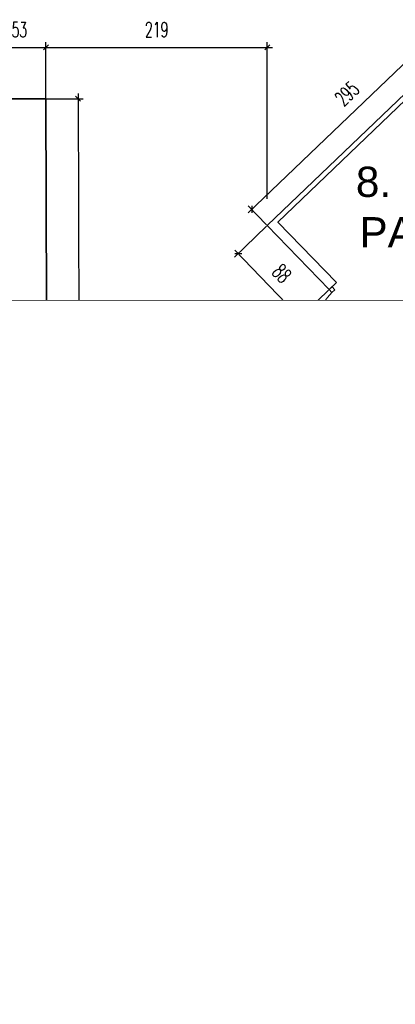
# Model space of a CAD drawing. Header units: millimetres. Extents: x 19887 to 192597, y -14203 to 39042.
# Tile 184 of 256: x 54046 to 54866, y -5918 to -3774. Entities that reach past the tile are written whole.
import ezdxf

# ---------------------------------------------------------------- set-up
doc = ezdxf.new("R2010")
doc.units = ezdxf.units.MM
doc.set_wipeout_variables(frame=1)
doc.layers.get('Defpoints').update_dxf_attribs({"color": 4})
for name, color, linetype in [('A_DBA-RAMKI', 6, 'Continuous'), ('A_DBA-WYMIAR', 1, 'Continuous'), ('Wymiarowanie', 3, 'Continuous'), ('Wypełnienie', 252, 'Continuous')]:
    doc.layers.add(name, color=color, linetype=linetype)
for name, color, linetype, lineweight in [('Basen_rzut_poziom_1_obrys', 252, 'Continuous', 35), ('Drzwi', 2, 'Continuous', 5), ('koty wysokościowe', 252, 'Continuous', 0), ('Tabela', 1, 'Continuous', 0)]:
    doc.layers.add(name, color=color, linetype=linetype, lineweight=lineweight)
doc.styles.add('ARIAL', font='arial.ttf')
doc.styles.add('ROMANS', font='romans.shx', dxfattribs={"width": 0.6})
doc.styles.get("Standard").update_dxf_attribs({"font": 'arial.ttf'})
doc.dimstyles.new('000001FB70622F18', dxfattribs={"dimtxt": 20, "dimasz": 5, "dimexe": 5, "dimexo": 1, "dimgap": 20, "dimtad": 1, "dimtoh": 1, "dimdec": 0, "dimtxsty": 'Standard', "dimblk": 'OBLIQUE', "dimcen": 0, "dimdle": 5, "dimclrd": 252, "dimclre": 252, "dimclrt": 252, "dimadec": 0, "dimazin": 0, "dimtfac": 1, "dimtdec": 0, "dimtmove": 0, "dimatfit": 3, "dimldrblk": 'OBLIQUE', "dimfxl": 150, "dimfxlon": 1, "dimlwd": 25, "dimlwe": 25, "dimarcsym": 1})

# ---------------------------------------------------------------- blocks, each defined once
blk = doc.blocks.new('_Oblique')
at = {"color": 0, "linetype": 'ByBlock', "lineweight": -2}
blk.add_line((-0.5, -0.5), (0.5, 0.5), dxfattribs=at)
blk = doc.blocks.new('*D643')
at = {"layer": 'Defpoints', "color": 0}
for p in [(2647.37, -2122.31), (2647.37, -2173.22), (2594.72, -2208.82)]:
    blk.add_point(p, dxfattribs=at)
at = {"layer": 'Wymiarowanie', "color": 252, "linetype": 'Continuous', "lineweight": 25}
for p, q in [((2589.72, -2122.31), (2652.37, -2122.31)), ((2594.72, -2207.82), (2594.72, -2117.31)), ((2647.37, -2172.22), (2647.37, -2117.31))]:
    blk.add_line(p, q, dxfattribs=at)
at = {"layer": 'Wymiarowanie', "color": 252, "linetype": 'ByBlock', "lineweight": 25, "xscale": 5, "yscale": 5, "zscale": 5, "rotation": 180}
blk.add_blockref('_Oblique', (2594.72, -2122.31), dxfattribs=at)
at = {"layer": 'Wymiarowanie', "color": 252, "linetype": 'ByBlock', "lineweight": 25, "xscale": 5, "yscale": 5, "zscale": 5}
blk.add_blockref('_Oblique', (2647.37, -2122.31), dxfattribs=at)
at = {"layer": 'Wymiarowanie', "color": 252, "insert": (2621.05, -2104.81), "char_height": 15, "attachment_point": 5, "style": 'ROMANS'}
blk.add_mtext('53', dxfattribs=at)
blk = doc.blocks.new('*D644')
at = {"layer": 'Defpoints', "color": 0}
for p in [(2866.84, -2122.31), (2647.37, -2173.22), (2866.84, -2298.76)]:
    blk.add_point(p, dxfattribs=at)
at = {"layer": 'Wymiarowanie', "color": 252, "linetype": 'Continuous', "lineweight": 25}
for p, q in [((2642.37, -2122.31), (2871.84, -2122.31)), ((2647.37, -2172.22), (2647.37, -2117.31)), ((2866.84, -2272.31), (2866.84, -2117.31))]:
    blk.add_line(p, q, dxfattribs=at)
at = {"layer": 'Wymiarowanie', "color": 252, "linetype": 'ByBlock', "lineweight": 25, "xscale": 5, "yscale": 5, "zscale": 5, "rotation": 180}
blk.add_blockref('_Oblique', (2647.37, -2122.31), dxfattribs=at)
at = {"layer": 'Wymiarowanie', "color": 252, "linetype": 'ByBlock', "lineweight": 25, "xscale": 5, "yscale": 5, "zscale": 5}
blk.add_blockref('_Oblique', (2866.84, -2122.31), dxfattribs=at)
at = {"layer": 'Wymiarowanie', "color": 252, "insert": (2757.11, -2104.81), "char_height": 15, "attachment_point": 5, "style": 'ROMANS'}
blk.add_mtext('219', dxfattribs=at)
blk = doc.blocks.new('*D604')
at = {"layer": 'Defpoints', "color": 0}
for p in [(2641.77, -379.82), (3081.13, -3077.24), (2641.77, -3106.17)]:
    blk.add_point(p, dxfattribs=at)
at = {"layer": 'Wymiarowanie', "color": 252, "linetype": 'Continuous', "lineweight": 25}
for p, q in [((2641.77, -2956.17), (2641.77, -3111.17)), ((3081.13, -3078.24), (3081.13, -3111.17)), ((3086.13, -3106.17), (2636.77, -3106.17))]:
    blk.add_line(p, q, dxfattribs=at)
at = {"layer": 'Wymiarowanie', "color": 252, "linetype": 'ByBlock', "lineweight": 25, "xscale": 5, "yscale": 5, "zscale": 5, "rotation": 180}
blk.add_blockref('_Oblique', (2641.77, -3106.17), dxfattribs=at)
at = {"layer": 'Wymiarowanie', "color": 252, "linetype": 'ByBlock', "lineweight": 25, "xscale": 5, "yscale": 5, "zscale": 5}
blk.add_blockref('_Oblique', (3081.13, -3106.17), dxfattribs=at)
at = {"layer": 'Wymiarowanie', "color": 252, "insert": (2861.45, -3088.67), "char_height": 15, "attachment_point": 5, "style": 'ROMANS'}
blk.add_mtext('439', dxfattribs=at)
blk = doc.blocks.new('*D661')
at = {"layer": 'Defpoints', "color": 0}
for p in [(2978.85, -2414.89), (2952.78, -2440.23), (3041.35, -2479.21)]:
    blk.add_point(p, dxfattribs=at)
at = {"layer": 'Wymiarowanie', "color": 252, "linetype": 'Continuous', "lineweight": 25}
for p, q in [((2978.13, -2415.59), (2949.19, -2443.71)), ((3018.77, -2508.13), (2949.29, -2436.64)), ((3040.64, -2479.91), (3011.7, -2508.03))]:
    blk.add_line(p, q, dxfattribs=at)
at = {"layer": 'Wymiarowanie', "color": 252, "linetype": 'ByBlock', "lineweight": 25, "xscale": 5, "yscale": 5, "zscale": 5}
for p, rotation in [((2952.78, -2440.23), 134.1813808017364), ((3015.28, -2504.55), 314.1813808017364)]:
    blk.add_blockref('_Oblique', p, dxfattribs=dict(at, rotation=rotation))
at = {"layer": 'Wymiarowanie', "color": 252, "insert": (2996.58, -2460.19), "char_height": 15, "attachment_point": 5, "rotation": 314.18138, "style": 'ROMANS'}
blk.add_mtext('90', dxfattribs=at)
blk = doc.blocks.new('*D673')
at = {"layer": 'Defpoints', "color": 0}
for p in [(2866.84, -2298.76), (2838.04, -2326.61), (2928.11, -2362.12)]:
    blk.add_point(p, dxfattribs=at)
at = {"layer": 'Wymiarowanie', "color": 252, "linetype": 'Continuous', "lineweight": 25}
for p, q in [((2866.12, -2299.46), (2834.45, -2330.09)), ((2902.79, -2393.56), (2834.57, -2323.02)), ((2927.39, -2362.81), (2895.72, -2393.44))]:
    blk.add_line(p, q, dxfattribs=at)
at = {"layer": 'Wymiarowanie', "color": 252, "linetype": 'ByBlock', "lineweight": 25, "xscale": 5, "yscale": 5, "zscale": 5}
for p, rotation in [((2838.04, -2326.61), 134.0418661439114), ((2899.31, -2389.97), 314.0418661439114)]:
    blk.add_blockref('_Oblique', p, dxfattribs=dict(at, rotation=rotation))
at = {"layer": 'Wymiarowanie', "color": 252, "insert": (2881.26, -2346.12), "char_height": 15, "attachment_point": 5, "rotation": 314.04187, "style": 'ROMANS'}
blk.add_mtext('88', dxfattribs=at)
blk = doc.blocks.new('*D672')
at = {"layer": 'Defpoints', "color": 0}
for p in [(3064.38, -2078.9), (3079.77, -2094.98), (2866.84, -2298.76)]:
    blk.add_point(p, dxfattribs=at)
at = {"layer": 'Wymiarowanie', "color": 252, "linetype": 'Continuous', "lineweight": 25}
for p, q in [((2847.84, -2286.14), (3068, -2075.44)), ((3079.08, -2094.26), (3060.93, -2075.29)), ((2866.15, -2298.04), (2847.99, -2279.07))]:
    blk.add_line(p, q, dxfattribs=at)
at = {"layer": 'Wymiarowanie', "color": 252, "linetype": 'ByBlock', "lineweight": 25, "xscale": 5, "yscale": 5, "zscale": 5}
for p, rotation in [((3064.38, -2078.9), 43.74194515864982), ((2851.45, -2282.68), 223.7419451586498)]:
    blk.add_blockref('_Oblique', p, dxfattribs=dict(at, rotation=rotation))
at = {"layer": 'Wymiarowanie', "color": 252, "insert": (2945.82, -2168.15), "char_height": 15, "attachment_point": 5, "rotation": 43.74195, "style": 'ROMANS'}
blk.add_mtext('295', dxfattribs=at)
blk = doc.blocks.new('*D677')
at = {"layer": 'Defpoints', "color": 0}
for p in [(2647.37, -2173.22), (2651.5, -3495.52), (2683.32, -3495.42)]:
    blk.add_point(p, dxfattribs=at)
at = {"layer": 'Wymiarowanie', "color": 252, "linetype": 'Continuous', "lineweight": 25}
for p, q in [((2648.37, -2173.22), (2684.19, -2173.11)), ((2679.18, -2168.12), (2683.34, -3500.42)), ((2652.5, -3495.52), (2688.32, -3495.4))]:
    blk.add_line(p, q, dxfattribs=at)
at = {"layer": 'Wymiarowanie', "color": 252, "linetype": 'ByBlock', "lineweight": 25, "xscale": 5, "yscale": 5, "zscale": 5}
for p, rotation in [((2679.19, -2173.12), 90.17891860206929), ((2683.32, -3495.42), 270.1789186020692)]:
    blk.add_blockref('_Oblique', p, dxfattribs=dict(at, rotation=rotation))
at = {"layer": 'Wymiarowanie', "color": 252, "insert": (2698.76, -2834.22), "char_height": 15, "attachment_point": 5, "rotation": 270.17892, "style": 'ROMANS'}
blk.add_mtext('1322', dxfattribs=at)
blk = doc.blocks.new('G$CF5E15B28')
at = {"layer": 'Wypełnienie'}
h = blk.add_hatch(dxfattribs=at)
h.set_pattern_fill('ANSI31', color=253, scale=5, angle=90)
h.set_pattern_definition([(45, (3252.028, -2175.285), (-11.22532, 11.22532), [])])
h.paths.add_polyline_path([(3330.22, -2225.69), (3342.26, -2238.54), (3359.13, -2222.48), (3385.09, -2193.98), (3242.56, -2062.55), (3128.45, -1959.07), (3087.45, -1920.6), (3059.18, -1953.55), (3178.57, -2057.63), (3113.38, -2126.71), (3251.49, -2269.27), (3166.23, -2351.47), (3045.28, -2468.12), (2986.41, -2407.54), (2978.85, -2414.89), (3041.35, -2479.21), (3080.96, -2439.46), (3080.96, -2882.33), (3100.34, -2882.33), (3100.34, -2844.23), (3108.51, -2844.23), (3109.23, -2630.8), (3485.48, -2630.8), (3485.48, -2607.95), (3469.37, -2607.95), (3469.37, -2616.75), (3372.28, -2616.75), (3372.28, -2514.02), (3378.09, -2514.02), (3378.09, -2499.25), (3355.93, -2499.25), (3357.53, -2558.01), (3359.28, -2616.77), (3132.98, -2617.54), (3132.98, -2598), (3108.58, -2598.54), (3108.58, -2437.65)])
at = {"layer": 'Basen_rzut_poziom_1_obrys', "color": 253, "elevation": 0}
for points in [[(3113.38, -2126.71), (3079.77, -2094.98), (2866.84, -2298.76), (2928.11, -2362.12)], [(2935.39, -2355.04), (2877.37, -2295.34), (3083.25, -2098.27)], [(2594.72, -2208.82), (2594.72, -2173.22), (2647.37, -2173.22), (2651.5, -3495.52), (2598.15, -3495.53), (2598.04, -3458.38)], [(2928.11, -2362.12), (2935.39, -2355.04)], [(2928.11, -2362.12), (2930.98, -2359.33)], [(2979, -2414.74), (2986.41, -2407.54)], [(2979, -2414.74), (3041.35, -2479.21), (3080.96, -2439.46)], [(3080.96, -2433.67), (3045.28, -2468.12), (2986.41, -2407.54)]]:
    blk.add_lwpolyline(points, dxfattribs=at)
at = {"layer": 'Drzwi', "color": 253, "elevation": 0}
for points in [[(2928.11, -2362.12), (2930.98, -2359.33), (2933.77, -2362.2), (2930.9, -2364.98)], [(2976.34, -2411.75), (2979.21, -2408.96), (2982, -2411.83), (2979.13, -2414.62)]]:
    blk.add_lwpolyline(points, close=True, dxfattribs=at)
for points in [[(2954.32, -2389.08), (2961.49, -2382.11)], [(2954.32, -2389.08), (2925.63, -2416.96)], [(2929.58, -2457.19), (2976.34, -2411.75)]]:
    blk.add_lwpolyline(points, dxfattribs=at)
at = {"layer": 'Drzwi', "color": 253}
blk.add_arc((2976.34, -2411.75, 0), 65.21, 134.18138, 224.18138, dxfattribs=at)
at = {"layer": 'koty wysokościowe', "color": 253, "elevation": 0}
for points in [[(2860.03, -2961.69), (2860.03, -2997.93)], [(2852.53, -2982.93), (2860.03, -2982.93)], [(2860.03, -2997.93), (2852.53, -2982.93)], [(2860.03, -2982.93), (2890.03, -2982.93)]]:
    blk.add_lwpolyline(points, dxfattribs=at)
at = {"layer": 'Drzwi', "color": 253, "char_height": 15, "width": 190.2964, "attachment_point": 1, "rotation": 46.02447, "style": 'ROMANS'}
for s, insert in [('70', (2913.87, -2401.98, 0)), ('200', (2928.01, -2426.9, 0))]:
    blk.add_mtext(s, dxfattribs=dict(at, insert=insert))
at = {"layer": 'koty wysokościowe', "color": 253, "insert": (2861.92, -2964.6, 0), "char_height": 15, "width": 21553.2844, "attachment_point": 1, "style": 'ROMANS'}
blk.add_mtext('388.18', dxfattribs=at)
at = {"layer": 'Wymiarowanie', "color": 253}
for base, p1, p2, override, picture, middle in [((2641.77, -3106.17, 0), (3081.13, -3077.24, 0), (2641.77, -379.82, 0), {"dimtxt": 15, "dimgap": 10, "dimtxsty": 'ROMANS'}, '*D604', (2861.45, -3088.67, 0)), ((2647.37, -2122.31, 0), (2594.72, -2208.82, 0), (2647.37, -2173.22, 0), {"dimtxt": 15, "dimgap": 10, "dimtxsty": 'ROMANS', "dimtmove": 1}, '*D643', (2621.05, -2104.81, 0)), ((2866.84, -2122.31, 0), (2647.37, -2173.22, 0), (2866.84, -2298.76, 0), {"dimtxt": 15, "dimgap": 10, "dimtxsty": 'ROMANS', "dimtmove": 1}, '*D644', (2757.11, -2104.81, 0))]:
    dim = blk.add_linear_dim(base=base, p1=p1, p2=p2, angle=0, dimstyle='000001FB70622F18', override=override, dxfattribs=at)
    dim.commit()
    dim.dimension.update_dxf_attribs({"geometry": picture, "text_midpoint": middle})
for p1, p2, distance, picture, middle in [((2866.84, -2298.76, 0), (3079.77, -2094.98, 0), 22.26, '*D672', (2945.82, -2168.15, 0)), ((2647.37, -2173.22, 0), (2651.5, -3495.52, 0), 31.82, '*D677', (2698.76, -2834.22, 0)), ((2928.11, -2362.12, 0), (2866.84, -2298.76, 0), 40.06, '*D673', (2881.26, -2346.12, 0)), ((3041.35, -2479.21, 0), (2978.85, -2414.89, 0), 36.35, '*D661', (2996.58, -2460.19, 0))]:
    dim = blk.add_aligned_dim(p1=p1, p2=p2, distance=distance, dimstyle='000001FB70622F18', override={"dimtxt": 15, "dimgap": 10, "dimtxsty": 'ROMANS'}, dxfattribs=at)
    dim.commit()
    dim.dimension.update_dxf_attribs({"geometry": picture, "text_midpoint": middle})

msp = doc.modelspace()

# ---------------------------------------------------------------- linework, layer by layer
at = {"layer": 'Tabela'}
for points in [[(50394.6, -11810.4), (60894.6, -11810.4), (60894.6, -4385.4), (50394.6, -4385.4)], [(50894.6, -11685.4), (60769.6, -11685.4), (60769.6, -4510.4), (50894.6, -4510.4)]]:
    msp.add_lwpolyline(points, close=True, dxfattribs=at)

# ---------------------------------------------------------------- block references
at = {"xscale": 2.2, "yscale": 2.2, "zscale": 2.2}
msp.add_blockref('G$CF5E15B28', (48279.4, 835.1, 0), dxfattribs=at)

# ---------------------------------------------------------------- texts
at = {"layer": 'A_DBA-RAMKI', "color": 3, "ltscale": 60, "char_height": 66, "width": 2361.321, "attachment_point": 5, "style": 'ARIAL'}
for s, insert in [('8. ŁAŹNIA\\PPAROWA', (54992.2, -4182.2, 0)), ('7. HALA\\PBASENOWA', (54625.8, -5215.3, 0))]:
    msp.add_mtext(s, dxfattribs=dict(at, insert=insert))

# ---------------------------------------------------------------- next in the draw order: wipeouts: each hides what was drawn before it
msp.add_wipeout([(50894.6, -11685.4), (50894.6, -11810.4), (60894.6, -11810.4), (60894.6, -4385.4), (50394.6, -4385.4), (50394.6, -11810.4), (50894.6, -11810.4), (50894.6, -11685.4), (60769.6, -11685.4), (60769.6, -4510.4), (50894.6, -4510.4)]).dxf.layer = 'A_DBA-WYMIAR'

doc.saveas('drawing.dxf')
